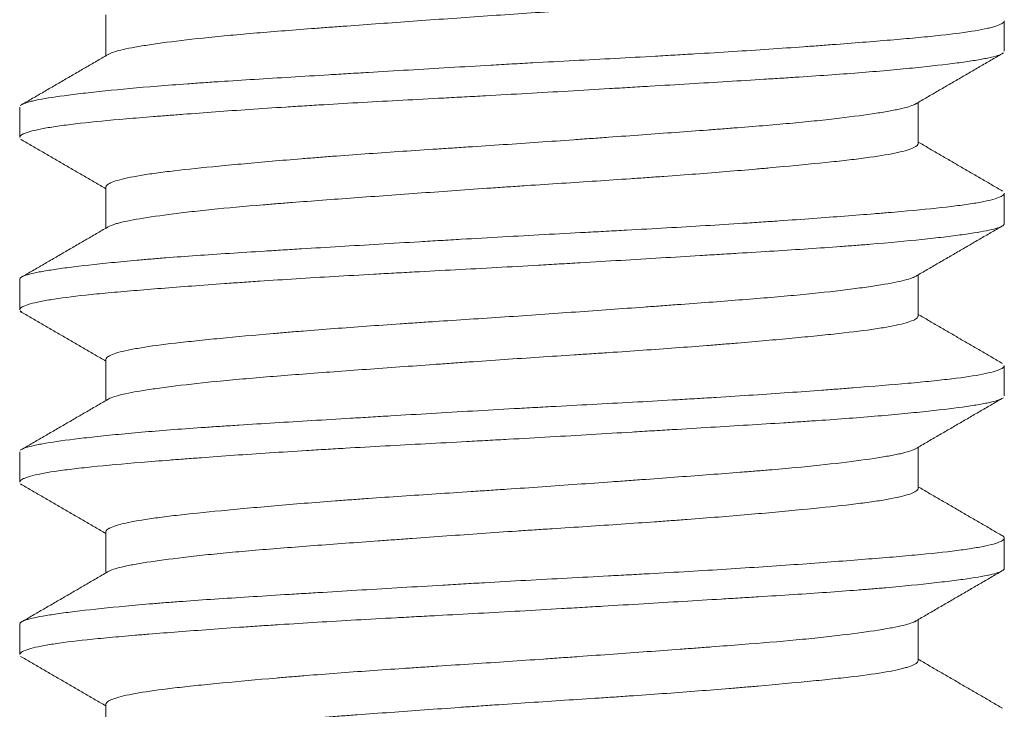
# Model space of a CAD drawing. Header units: millimetres. Extents: x 28 to 2257, y 19 to 785.
# Tile 39 of 55: x 1655.35 to 1659.35, y 358.9 to 361.7. Entities that reach past the tile are written whole.
import ezdxf

# ---------------------------------------------------------------- set-up
doc = ezdxf.new("R2010")
doc.units = ezdxf.units.MM
doc.layers.add('1', color=7, linetype='Continuous', true_color=0xffffff)

msp = doc.modelspace()

# ---------------------------------------------------------------- linework, layer by layer
at = {"layer": '1', "color": 155, "linetype": 'Continuous', "lineweight": 18}
for p, q in [((1655.7032, 361.7192), (1655.7032, 361.5523)), ((1659.3532, 361.5709), (1659.3532, 361.6936)), ((1655.3532, 361.3434), (1655.3532, 361.2214)), ((1659.0032, 361.1956), (1659.0032, 361.3626)), ((1655.7032, 361.0192), (1655.7032, 360.8523)), ((1659.3532, 360.8715), (1659.3532, 360.9938)), ((1659.0032, 360.4961), (1659.0032, 360.6626)), ((1655.3532, 360.6438), (1655.3532, 360.5211)), ((1655.3551, 360.5161), (1655.3617, 360.5108)), ((1655.7032, 360.319), (1655.7032, 360.1523)), ((1659.3532, 360.1712), (1659.3532, 360.2934)), ((1655.3532, 359.9436), (1655.3532, 359.8215)), ((1659.0032, 359.7956), (1659.0032, 359.9626)), ((1655.7032, 359.6193), (1655.7032, 359.4523)), ((1659.3532, 359.4713), (1659.3532, 359.5939)), ((1659.0032, 359.0959), (1659.0032, 359.2626)), ((1655.3532, 359.2435), (1655.3532, 359.121)), ((1655.7032, 358.9189), (1655.7032, 358.7523))]:
    msp.add_line(p, q, dxfattribs=at)
for points, knots in [([(1655.7117, 361.5572), (1655.7164, 361.5602), (1655.7231, 361.5632), (1655.7492, 361.5724), (1655.7748, 361.5786), (1655.817, 361.5866), (1655.826, 361.5882), (1655.8448, 361.5914), (1655.8547, 361.593), (1655.8857, 361.5979), (1655.9081, 361.6012), (1655.9806, 361.6111), (1656.0359, 361.6178), (1656.1139, 361.6261), (1656.13, 361.6278), (1656.1627, 361.6311), (1656.1794, 361.6327), (1656.2305, 361.6375), (1656.2659, 361.6407), (1656.3759, 361.65), (1656.4543, 361.6562), (1656.559, 361.6641), (1656.5802, 361.6657), (1656.6229, 361.6688), (1656.6444, 361.6704), (1656.7095, 361.6752), (1656.7536, 361.6784), (1656.8878, 361.6882), (1656.9801, 361.6949), (1657.1701, 361.7084), (1657.2652, 361.7151), (1657.4077, 361.7248), (1657.479, 361.7295), (1657.5504, 361.7342), (1657.5979, 361.7373), (1657.6217, 361.7388), (1657.7402, 361.7466), (1657.8322, 361.7528), (1657.966, 361.7623), (1658.032, 361.7671), (1658.0963, 361.772), (1658.1389, 361.7753), (1658.16, 361.7769), (1658.264, 361.7852), (1658.3419, 361.7919), (1658.4511, 361.8018), (1658.5037, 361.8068), (1658.5535, 361.8116), (1658.586, 361.8148), (1658.6019, 361.8164), (1658.679, 361.8243), (1658.7336, 361.8304), (1658.8051, 361.8397), (1658.8382, 361.8445), (1658.8673, 361.8493), (1658.8858, 361.8526), (1658.8946, 361.8542), (1658.9357, 361.8624), (1658.9605, 361.869), (1658.9857, 361.8791), (1658.9921, 361.8824), (1658.9986, 361.8875), (1659.0002, 361.8891), (1659.0025, 361.8925), (1659.0031, 361.8941), (1659.0032, 361.8958), (1659.0032, 361.8959), (1659.0032, 361.896)], [0, 0, 0, 0, 0.027879, 0.027879, 0.085009, 0.085009, 0.099292, 0.099292, 0.113574, 0.113574, 0.142139, 0.142139, 0.199269, 0.199269, 0.213551, 0.213551, 0.227834, 0.227834, 0.256399, 0.256399, 0.313528, 0.313528, 0.327811, 0.327811, 0.342093, 0.342093, 0.370658, 0.370658, 0.427788, 0.427788, 0.484918, 0.484918, 0.513483, 0.527765, 0.527765, 0.542048, 0.542048, 0.599177, 0.599177, 0.627742, 0.642025, 0.642025, 0.656307, 0.656307, 0.713437, 0.713437, 0.742002, 0.756284, 0.756284, 0.770567, 0.770567, 0.827697, 0.827697, 0.856261, 0.870544, 0.870544, 0.884826, 0.884826, 0.941956, 0.941956, 0.970521, 0.970521, 0.984803, 0.984803, 0.999086, 0.999086, 1, 1, 1, 1]), ([(1655.361, 361.3537), (1655.3611, 361.3537), (1655.3612, 361.3538), (1655.3663, 361.3568), (1655.3737, 361.3598), (1655.3885, 361.3643), (1655.3941, 361.3659), (1655.4063, 361.3689), (1655.413, 361.3704), (1655.4492, 361.3779), (1655.4871, 361.384), (1655.5572, 361.3934), (1655.5828, 361.3966), (1655.6245, 361.4015), (1655.6391, 361.4031), (1655.669, 361.4064), (1655.6844, 361.408), (1655.7638, 361.4162), (1655.8346, 361.4228), (1655.9516, 361.4323), (1655.9925, 361.4354), (1656.0565, 361.44), (1656.0784, 361.4415), (1656.1226, 361.4446), (1656.145, 361.4461), (1656.2586, 361.4536), (1656.3544, 361.4596), (1656.5051, 361.4688), (1656.5566, 361.4719), (1656.6357, 361.4767), (1656.6623, 361.4783), (1656.7158, 361.4815), (1656.7427, 361.4831), (1656.8776, 361.4912), (1656.9873, 361.4978), (1657.1547, 361.5077), (1657.2109, 361.5109), (1657.296, 361.5158), (1657.3245, 361.5174), (1657.3812, 361.5206), (1657.4095, 361.5221), (1657.5504, 361.5298), (1657.6618, 361.5357), (1657.8268, 361.5447), (1657.8815, 361.5477), (1657.963, 361.5522), (1657.9901, 361.5538), (1658.0436, 361.5569), (1658.07, 361.5584), (1658.201, 361.5662), (1658.3013, 361.5725), (1658.4452, 361.5823), (1658.4921, 361.5856), (1658.5607, 361.5905), (1658.5833, 361.5922), (1658.6275, 361.5955), (1658.6492, 361.5971), (1658.7553, 361.6052), (1658.8332, 361.6113), (1658.9398, 361.6204), (1658.9736, 361.6234), (1659.0216, 361.6279), (1659.0371, 361.6295), (1659.067, 361.6325), (1659.0814, 361.634), (1659.1507, 361.6416), (1659.1974, 361.6478), (1659.2545, 361.6574), (1659.2713, 361.6606), (1659.2932, 361.6655), (1659.2999, 361.6672), (1659.3122, 361.6705), (1659.3177, 361.6722), (1659.3422, 361.6804), (1659.3524, 361.687), (1659.3532, 361.6937), (1659.3532, 361.6942), (1659.3532, 361.6946)], [0, 0, 0, 0, 0.000442, 0.000442, 0.028097, 0.028097, 0.041925, 0.041925, 0.055752, 0.055752, 0.111062, 0.111062, 0.138717, 0.138717, 0.152544, 0.152544, 0.166372, 0.166372, 0.221681, 0.221681, 0.249336, 0.249336, 0.263164, 0.263164, 0.276991, 0.276991, 0.332301, 0.332301, 0.359956, 0.359956, 0.373783, 0.373783, 0.387611, 0.387611, 0.44292, 0.44292, 0.470575, 0.470575, 0.484403, 0.484403, 0.49823, 0.49823, 0.55354, 0.55354, 0.581195, 0.581195, 0.595022, 0.595022, 0.60885, 0.60885, 0.664159, 0.664159, 0.691814, 0.691814, 0.705642, 0.705642, 0.719469, 0.719469, 0.774779, 0.774779, 0.802434, 0.802434, 0.816261, 0.816261, 0.830088, 0.830088, 0.885398, 0.885398, 0.913053, 0.913053, 0.926881, 0.926881, 0.940708, 0.940708, 0.996018, 0.996018, 1, 1, 1, 1]), ([(1659.3447, 361.5608), (1659.3441, 361.5605), (1659.3434, 361.5601), (1659.3311, 361.5537), (1659.3102, 361.5478), (1659.2724, 361.5403), (1659.2642, 361.5388), (1659.2468, 361.5357), (1659.2374, 361.5341), (1659.2076, 361.5295), (1659.1857, 361.5263), (1659.1135, 361.5169), (1659.0572, 361.5104), (1658.9766, 361.5022), (1658.9599, 361.5006), (1658.9255, 361.4973), (1658.9078, 361.4956), (1658.8532, 361.4907), (1658.8152, 361.4875), (1658.6965, 361.478), (1658.6111, 361.4721), (1658.4966, 361.4645), (1658.4734, 361.463), (1658.426, 361.46), (1658.4019, 361.4585), (1658.3286, 361.4539), (1658.2789, 361.4509), (1658.127, 361.4416), (1658.0223, 361.4353), (1657.887, 361.4272), (1657.8598, 361.4255), (1657.8048, 361.4223), (1657.777, 361.4206), (1657.6935, 361.4156), (1657.6376, 361.4123), (1657.4699, 361.4025), (1657.3577, 361.3961), (1657.217, 361.3884), (1657.1888, 361.3869), (1657.1324, 361.3839), (1657.1042, 361.3823), (1657.0197, 361.3778), (1656.9641, 361.3748), (1656.7994, 361.3659), (1656.6925, 361.3599), (1656.5622, 361.3521), (1656.5364, 361.3505), (1656.485, 361.3473), (1656.4595, 361.3457), (1656.3837, 361.3409), (1656.3347, 361.3376), (1656.1918, 361.3279), (1656.1022, 361.3213), (1655.9973, 361.3132), (1655.9767, 361.3116), (1655.9361, 361.3085), (1655.9162, 361.3069), (1655.8577, 361.3022), (1655.8208, 361.2991), (1655.7159, 361.2901), (1655.6538, 361.2842), (1655.586, 361.2766), (1655.573, 361.275), (1655.5479, 361.2719), (1655.5358, 361.2704), (1655.5013, 361.2656), (1655.4806, 361.2625), (1655.4256, 361.2529), (1655.3981, 361.2463), (1655.3752, 361.2381), (1655.3712, 361.2364), (1655.3644, 361.2331), (1655.3615, 361.2315), (1655.3553, 361.2268), (1655.3533, 361.2239), (1655.3532, 361.2211)], [0, 0, 0, 0, 0.003552, 0.003552, 0.059059, 0.059059, 0.072935, 0.072935, 0.086812, 0.086812, 0.114565, 0.114565, 0.170071, 0.170071, 0.183948, 0.183948, 0.197824, 0.197824, 0.225577, 0.225577, 0.281083, 0.281083, 0.29496, 0.29496, 0.308837, 0.308837, 0.33659, 0.33659, 0.392096, 0.392096, 0.405972, 0.405972, 0.419849, 0.419849, 0.447602, 0.447602, 0.503108, 0.503108, 0.516985, 0.516985, 0.530861, 0.530861, 0.558615, 0.558615, 0.614121, 0.614121, 0.627997, 0.627997, 0.641874, 0.641874, 0.669627, 0.669627, 0.725133, 0.725133, 0.73901, 0.73901, 0.752886, 0.752886, 0.780639, 0.780639, 0.836146, 0.836146, 0.850022, 0.850022, 0.863899, 0.863899, 0.891652, 0.891652, 0.947158, 0.947158, 0.961035, 0.961035, 0.974911, 0.974911, 1, 1, 1, 1]), ([(1658.9939, 361.3572), (1658.9937, 361.3571), (1658.9934, 361.3569), (1658.9827, 361.3505), (1658.964, 361.3444), (1658.9304, 361.3366), (1658.9231, 361.335), (1658.9076, 361.3318), (1658.8993, 361.3302), (1658.873, 361.3254), (1658.8536, 361.3221), (1658.7901, 361.3123), (1658.7405, 361.3057), (1658.6695, 361.2973), (1658.6548, 361.2956), (1658.6245, 361.2922), (1658.6089, 361.2905), (1658.5613, 361.2855), (1658.5281, 361.2823), (1658.4245, 361.2727), (1658.35, 361.2665), (1658.2499, 361.2587), (1658.2295, 361.2571), (1658.1881, 361.2539), (1658.1673, 361.2523), (1658.104, 361.2476), (1658.0611, 361.2444), (1657.9299, 361.2348), (1657.8394, 361.2282), (1657.7223, 361.2198), (1657.6986, 361.2181), (1657.6513, 361.2147), (1657.6276, 361.213), (1657.5564, 361.2079), (1657.5089, 361.2046), (1657.3659, 361.1946), (1657.2703, 361.1882), (1657.1502, 361.1804), (1657.1262, 361.1788), (1657.0785, 361.1757), (1657.0548, 361.1741), (1656.9843, 361.1694), (1656.9378, 361.1663), (1656.8003, 361.157), (1656.711, 361.1506), (1656.6025, 361.1424), (1656.581, 361.1407), (1656.5388, 361.1374), (1656.518, 361.1357), (1656.4566, 361.1307), (1656.3771, 361.1241), (1656.2839, 361.1157), (1656.2307, 361.1107), (1656.1959, 361.1075), (1656.1788, 361.1058), (1656.0951, 361.0977), (1656.0352, 361.0915), (1655.9555, 361.0822), (1655.9182, 361.0775), (1655.8848, 361.0728), (1655.8635, 361.0696), (1655.8532, 361.0679), (1655.8045, 361.0598), (1655.7737, 361.0532), (1655.7395, 361.0432), (1655.7254, 361.0382), (1655.7159, 361.0331), (1655.7106, 361.0297), (1655.7084, 361.028), (1655.7046, 361.024), (1655.7034, 361.0217), (1655.7032, 361.0194)], [0, 0, 0, 0, 0.001381, 0.001381, 0.058932, 0.058932, 0.07332, 0.07332, 0.087707, 0.087707, 0.116483, 0.116483, 0.174033, 0.174033, 0.188421, 0.188421, 0.202808, 0.202808, 0.231584, 0.231584, 0.289134, 0.289134, 0.303522, 0.303522, 0.31791, 0.31791, 0.346685, 0.346685, 0.404236, 0.404236, 0.418623, 0.418623, 0.433011, 0.433011, 0.461786, 0.461786, 0.519337, 0.519337, 0.533725, 0.533725, 0.548112, 0.548112, 0.576888, 0.576888, 0.634438, 0.634438, 0.648826, 0.648826, 0.663214, 0.663214, 0.691989, 0.720764, 0.735152, 0.735152, 0.74954, 0.74954, 0.80709, 0.80709, 0.835866, 0.850253, 0.850253, 0.864641, 0.864641, 0.922192, 0.922192, 0.950967, 0.965355, 0.965355, 0.979742, 0.979742, 1, 1, 1, 1]), ([(1655.7122, 360.8575), (1655.7186, 360.8616), (1655.7285, 360.8655), (1655.7471, 360.8711), (1655.7528, 360.8727), (1655.7652, 360.8758), (1655.7719, 360.8774), (1655.7934, 360.8821), (1655.8097, 360.8853), (1655.864, 360.8948), (1655.9077, 360.9014), (1655.972, 360.9097), (1655.9854, 360.9114), (1656.0128, 360.9148), (1656.0269, 360.9165), (1656.0704, 360.9215), (1656.1009, 360.9248), (1656.1968, 360.9346), (1656.2668, 360.9409), (1656.3619, 360.9487), (1656.3813, 360.9503), (1656.4205, 360.9534), (1656.4403, 360.955), (1656.5006, 360.9597), (1656.5417, 360.9628), (1656.6678, 360.9722), (1656.7557, 360.9786), (1656.9392, 360.9919), (1657.0322, 360.9986), (1657.1734, 361.0087), (1657.2445, 361.0137), (1657.3162, 361.0186), (1657.3641, 361.0218), (1657.3882, 361.0235), (1657.5085, 361.0315), (1657.6031, 361.0376), (1657.7426, 361.0468), (1657.8118, 361.0515), (1657.88, 361.0562), (1657.9253, 361.0594), (1657.9479, 361.061), (1658.0594, 361.069), (1658.1443, 361.0755), (1658.2653, 361.0855), (1658.3243, 361.0905), (1658.3809, 361.0955), (1658.4181, 361.0988), (1658.4364, 361.1005), (1658.5258, 361.1088), (1658.5909, 361.1151), (1658.6791, 361.1244), (1658.7209, 361.1291), (1658.759, 361.1338), (1658.7836, 361.1369), (1658.7955, 361.1385), (1658.8522, 361.1464), (1658.8898, 361.1528), (1658.9346, 361.1626), (1658.9476, 361.166), (1658.9697, 361.1727), (1658.9788, 361.1761), (1658.9976, 361.1852), (1659.0034, 361.1909), (1659.0032, 361.1964)], [0, 0, 0, 0, 0.03702, 0.03702, 0.051303, 0.051303, 0.065585, 0.065585, 0.09415, 0.09415, 0.15128, 0.15128, 0.165562, 0.165562, 0.179845, 0.179845, 0.20841, 0.20841, 0.265539, 0.265539, 0.279822, 0.279822, 0.294104, 0.294104, 0.322669, 0.322669, 0.379799, 0.379799, 0.436929, 0.436929, 0.465494, 0.479776, 0.479776, 0.494059, 0.494059, 0.551188, 0.551188, 0.579753, 0.594036, 0.594036, 0.608318, 0.608318, 0.665448, 0.665448, 0.694013, 0.708295, 0.708295, 0.722578, 0.722578, 0.779707, 0.779707, 0.808272, 0.822555, 0.822555, 0.836837, 0.836837, 0.893967, 0.893967, 0.922532, 0.922532, 0.951097, 0.951097, 1, 1, 1, 1]), ([(1655.3532, 360.6446), (1655.3533, 360.6455), (1655.3536, 360.6464), (1655.3548, 360.6488), (1655.3563, 360.6503), (1655.3603, 360.6534), (1655.363, 360.6549), (1655.379, 360.6624), (1655.4012, 360.6683), (1655.4483, 360.6774), (1655.4663, 360.6804), (1655.4968, 360.6851), (1655.5076, 360.6866), (1655.5303, 360.6898), (1655.5421, 360.6914), (1655.6038, 360.6993), (1655.6613, 360.7058), (1655.7594, 360.7156), (1655.7941, 360.7189), (1655.8493, 360.7238), (1655.8682, 360.7254), (1655.9068, 360.7287), (1655.9265, 360.7303), (1656.0269, 360.7381), (1656.1131, 360.7441), (1656.2513, 360.7531), (1656.2988, 360.7561), (1656.3723, 360.7606), (1656.3973, 360.7622), (1656.4475, 360.7653), (1656.4729, 360.7668), (1656.6005, 360.7746), (1656.7057, 360.7809), (1656.8681, 360.7907), (1656.923, 360.7939), (1657.0065, 360.7989), (1657.0346, 360.8006), (1657.0908, 360.8039), (1657.1189, 360.8056), (1657.2593, 360.8138), (1657.3715, 360.8201), (1657.5399, 360.8292), (1657.5959, 360.8322), (1657.6801, 360.8367), (1657.7082, 360.8382), (1657.7639, 360.8413), (1657.7916, 360.8428), (1657.9288, 360.8503), (1658.0355, 360.8563), (1658.1906, 360.8656), (1658.2415, 360.8688), (1658.3166, 360.8737), (1658.3415, 360.8753), (1658.3904, 360.8786), (1658.4145, 360.8802), (1658.5331, 360.8884), (1658.6219, 360.8949), (1658.7462, 360.9045), (1658.7862, 360.9077), (1658.8438, 360.9123), (1658.8626, 360.9139), (1658.8993, 360.9169), (1658.9171, 360.9185), (1659.0035, 360.926), (1659.0645, 360.9319), (1659.144, 360.9411), (1659.1684, 360.9442), (1659.202, 360.9489), (1659.2127, 360.9505), (1659.2329, 360.9537), (1659.2424, 360.9553), (1659.2868, 360.9634), (1659.3131, 360.9699), (1659.3386, 360.9798), (1659.3448, 360.9831), (1659.3506, 360.988), (1659.3519, 360.9896), (1659.353, 360.9923), (1659.3532, 360.9934), (1659.3532, 360.9945)], [0, 0, 0, 0, 0.007543, 0.007543, 0.021013, 0.021013, 0.034483, 0.034483, 0.088362, 0.088362, 0.115302, 0.115302, 0.128772, 0.128772, 0.142241, 0.142241, 0.196121, 0.196121, 0.22306, 0.22306, 0.23653, 0.23653, 0.25, 0.25, 0.303879, 0.303879, 0.330819, 0.330819, 0.344289, 0.344289, 0.357759, 0.357759, 0.411638, 0.411638, 0.438578, 0.438578, 0.452047, 0.452047, 0.465517, 0.465517, 0.519397, 0.519397, 0.546336, 0.546336, 0.559806, 0.559806, 0.573276, 0.573276, 0.627155, 0.627155, 0.654095, 0.654095, 0.667565, 0.667565, 0.681034, 0.681034, 0.734914, 0.734914, 0.761853, 0.761853, 0.775323, 0.775323, 0.788793, 0.788793, 0.842672, 0.842672, 0.869612, 0.869612, 0.883082, 0.883082, 0.896552, 0.896552, 0.950431, 0.950431, 0.977371, 0.977371, 0.990841, 0.990841, 1, 1, 1, 1]), ([(1659.3532, 360.8713), (1659.3534, 360.8683), (1659.3513, 360.8652), (1659.3448, 360.8608), (1659.342, 360.8593), (1659.3351, 360.8562), (1659.3311, 360.8547), (1659.3172, 360.8502), (1659.3056, 360.8472), (1659.2641, 360.8382), (1659.2275, 360.8322), (1659.1703, 360.8243), (1659.1584, 360.8227), (1659.1332, 360.8195), (1659.12, 360.8179), (1659.079, 360.813), (1659.0498, 360.8098), (1658.9563, 360.8), (1658.8866, 360.7934), (1658.7899, 360.7855), (1658.7701, 360.7839), (1658.7295, 360.7807), (1658.7087, 360.7792), (1658.6452, 360.7745), (1658.6016, 360.7715), (1658.4668, 360.7625), (1658.3717, 360.7566), (1658.2464, 360.7489), (1658.221, 360.7473), (1658.1696, 360.7442), (1658.1435, 360.7426), (1658.0648, 360.7379), (1658.0117, 360.7347), (1657.8509, 360.725), (1657.7414, 360.7184), (1657.6018, 360.7102), (1657.5737, 360.7085), (1657.5173, 360.7052), (1657.4888, 360.7036), (1657.4038, 360.6987), (1657.3474, 360.6955), (1657.1787, 360.6863), (1657.0671, 360.6804), (1656.9289, 360.6729), (1656.9013, 360.6714), (1656.8462, 360.6684), (1656.8187, 360.6669), (1656.7369, 360.6623), (1656.6835, 360.6593), (1656.5261, 360.65), (1656.4252, 360.6437), (1656.3041, 360.6355), (1656.2801, 360.6339), (1656.2327, 360.6306), (1656.2092, 360.629), (1656.1401, 360.624), (1656.0957, 360.6207), (1655.9675, 360.611), (1655.8886, 360.6048), (1655.7983, 360.5972), (1655.7807, 360.5957), (1655.7462, 360.5927), (1655.7294, 360.5912), (1655.6807, 360.5866), (1655.6504, 360.5836), (1655.5658, 360.5745), (1655.518, 360.5684), (1655.4688, 360.5604), (1655.4595, 360.5588), (1655.442, 360.5556), (1655.4338, 360.5539), (1655.411, 360.549), (1655.3982, 360.5457), (1655.367, 360.5358), (1655.3555, 360.5292), (1655.3533, 360.5222), (1655.3532, 360.5216), (1655.3532, 360.5209)], [0, 0, 0, 0, 0.026248, 0.026248, 0.039694, 0.039694, 0.053141, 0.053141, 0.080034, 0.080034, 0.133821, 0.133821, 0.147268, 0.147268, 0.160714, 0.160714, 0.187608, 0.187608, 0.241394, 0.241394, 0.254841, 0.254841, 0.268287, 0.268287, 0.295181, 0.295181, 0.348967, 0.348967, 0.362414, 0.362414, 0.375861, 0.375861, 0.402754, 0.402754, 0.45654, 0.45654, 0.469987, 0.469987, 0.483434, 0.483434, 0.510327, 0.510327, 0.564114, 0.564114, 0.57756, 0.57756, 0.591007, 0.591007, 0.6179, 0.6179, 0.671687, 0.671687, 0.685133, 0.685133, 0.69858, 0.69858, 0.725473, 0.725473, 0.77926, 0.77926, 0.792707, 0.792707, 0.806153, 0.806153, 0.833046, 0.833046, 0.886833, 0.886833, 0.90028, 0.90028, 0.913726, 0.913726, 0.94062, 0.94062, 0.994406, 0.994406, 1, 1, 1, 1]), ([(1658.9928, 360.6565), (1658.9905, 360.6552), (1658.9879, 360.6539), (1658.9812, 360.651), (1658.9771, 360.6494), (1658.9633, 360.6448), (1658.952, 360.6417), (1658.9124, 360.6323), (1658.8781, 360.626), (1658.8252, 360.6177), (1658.8141, 360.6161), (1658.791, 360.6128), (1658.7791, 360.6111), (1658.7419, 360.6061), (1658.7154, 360.6027), (1658.6312, 360.5927), (1658.5684, 360.586), (1658.4816, 360.5779), (1658.4638, 360.5763), (1658.4276, 360.5731), (1658.4093, 360.5716), (1658.3533, 360.5669), (1658.3148, 360.5638), (1658.196, 360.5544), (1658.1123, 360.5482), (1658.0019, 360.5401), (1657.9795, 360.5384), (1657.9347, 360.5351), (1657.9122, 360.5335), (1657.8442, 360.5286), (1657.7525, 360.5219), (1657.6589, 360.5152), (1657.5643, 360.5085), (1657.5165, 360.5051), (1657.3716, 360.495), (1657.2759, 360.4886), (1657.1334, 360.4793), (1657.0625, 360.4746), (1656.992, 360.47), (1656.9452, 360.4668), (1656.9217, 360.4652), (1656.8056, 360.4573), (1656.7162, 360.451), (1656.5875, 360.4412), (1656.5244, 360.4363), (1656.4634, 360.4313), (1656.4231, 360.4279), (1656.4032, 360.4262), (1656.3056, 360.4178), (1656.2335, 360.4111), (1656.1339, 360.4015), (1656.0862, 360.3967), (1656.0419, 360.392), (1656.0131, 360.3889), (1655.9991, 360.3873), (1655.9317, 360.3795), (1655.8854, 360.3732), (1655.827, 360.3636), (1655.8094, 360.3603), (1655.7779, 360.3537), (1655.7641, 360.3504), (1655.7291, 360.3403), (1655.7141, 360.3335), (1655.7047, 360.3243), (1655.7034, 360.3218), (1655.7032, 360.3193)], [0, 0, 0, 0, 0.012108, 0.012108, 0.026522, 0.026522, 0.055351, 0.055351, 0.113007, 0.113007, 0.127422, 0.127422, 0.141836, 0.141836, 0.170664, 0.170664, 0.228321, 0.228321, 0.242735, 0.242735, 0.257149, 0.257149, 0.285978, 0.285978, 0.343635, 0.343635, 0.358049, 0.358049, 0.372463, 0.372463, 0.401292, 0.43012, 0.43012, 0.458948, 0.458948, 0.516605, 0.516605, 0.545434, 0.559848, 0.559848, 0.574262, 0.574262, 0.631919, 0.631919, 0.660747, 0.675161, 0.675161, 0.689576, 0.689576, 0.747232, 0.747232, 0.776061, 0.790475, 0.790475, 0.804889, 0.804889, 0.862546, 0.862546, 0.891375, 0.891375, 0.920203, 0.920203, 0.97786, 0.97786, 1, 1, 1, 1]), ([(1655.7129, 360.1579), (1655.7135, 360.1583), (1655.7141, 360.1587), (1655.7176, 360.1606), (1655.721, 360.1622), (1655.7326, 360.1668), (1655.7423, 360.1699), (1655.7775, 360.1792), (1655.8087, 360.1854), (1655.858, 360.1936), (1655.8684, 360.1952), (1655.8899, 360.1985), (1655.9012, 360.2001), (1655.9361, 360.2051), (1655.9611, 360.2084), (1656.0412, 360.2183), (1656.1012, 360.225), (1656.185, 360.2332), (1656.2021, 360.2349), (1656.237, 360.2381), (1656.2547, 360.2396), (1656.3089, 360.2444), (1656.3461, 360.2475), (1656.4616, 360.2568), (1656.5433, 360.2629), (1656.6733, 360.2726), (1656.7173, 360.2758), (1656.8063, 360.2823), (1656.8965, 360.2888), (1657.0121, 360.2972), (1657.0828, 360.3022), (1657.1302, 360.3056), (1657.1541, 360.3073), (1657.2738, 360.3157), (1657.3691, 360.3222), (1657.5114, 360.3316), (1657.5824, 360.3363), (1657.6531, 360.3409), (1657.7002, 360.344), (1657.7237, 360.3456), (1657.8405, 360.3534), (1657.9307, 360.3596), (1658.0612, 360.3693), (1658.1253, 360.3741), (1658.1876, 360.3791), (1658.2287, 360.3825), (1658.2491, 360.3841), (1658.3489, 360.3925), (1658.4232, 360.3992), (1658.5264, 360.4089), (1658.5594, 360.4121), (1658.6069, 360.4169), (1658.6224, 360.4185), (1658.6526, 360.4216), (1658.6673, 360.4232), (1658.7384, 360.431), (1658.788, 360.4371), (1658.8516, 360.4466), (1658.871, 360.4498), (1658.9061, 360.4564), (1658.9218, 360.4597), (1658.9626, 360.4696), (1658.9815, 360.4764), (1658.9978, 360.4864), (1659.0012, 360.4897), (1659.003, 360.4941), (1659.0032, 360.4951), (1659.0032, 360.4962)], [0, 0, 0, 0, 0.00332, 0.00332, 0.017628, 0.017628, 0.046245, 0.046245, 0.10348, 0.10348, 0.117788, 0.117788, 0.132097, 0.132097, 0.160714, 0.160714, 0.217949, 0.217949, 0.232257, 0.232257, 0.246566, 0.246566, 0.275183, 0.275183, 0.332418, 0.332418, 0.361035, 0.361035, 0.389652, 0.418269, 0.432578, 0.432578, 0.446886, 0.446886, 0.504121, 0.504121, 0.532738, 0.547047, 0.547047, 0.561355, 0.561355, 0.61859, 0.61859, 0.647207, 0.661516, 0.661516, 0.675824, 0.675824, 0.733059, 0.733059, 0.761676, 0.761676, 0.775984, 0.775984, 0.790293, 0.790293, 0.847527, 0.847527, 0.876145, 0.876145, 0.904762, 0.904762, 0.961996, 0.961996, 0.990614, 0.990614, 1, 1, 1, 1]), ([(1655.3613, 359.9538), (1655.3641, 359.9555), (1655.3677, 359.9572), (1655.3797, 359.9619), (1655.3897, 359.9648), (1655.4084, 359.9693), (1655.4152, 359.9709), (1655.4301, 359.9739), (1655.4381, 359.9754), (1655.4808, 359.983), (1655.5237, 359.9892), (1655.6009, 359.9988), (1655.6287, 360.002), (1655.6739, 360.0069), (1655.6895, 360.0086), (1655.7217, 360.0119), (1655.7383, 360.0135), (1655.8232, 360.0217), (1655.8981, 360.0282), (1656.0207, 360.0375), (1656.0633, 360.0405), (1656.1297, 360.0451), (1656.1524, 360.0466), (1656.1983, 360.0496), (1656.2216, 360.0511), (1656.3392, 360.0587), (1656.4377, 360.0647), (1656.5917, 360.074), (1656.6441, 360.0772), (1656.7244, 360.082), (1656.7515, 360.0836), (1656.8059, 360.0869), (1656.8332, 360.0886), (1656.9702, 360.0968), (1657.081, 360.1034), (1657.249, 360.1131), (1657.3053, 360.1164), (1657.3902, 360.1211), (1657.4187, 360.1226), (1657.4755, 360.1257), (1657.5038, 360.1273), (1657.6445, 360.1349), (1657.7552, 360.1407), (1657.9182, 360.1497), (1657.972, 360.1527), (1658.052, 360.1574), (1658.0786, 360.1589), (1658.1313, 360.1621), (1658.1574, 360.1636), (1658.2859, 360.1715), (1658.3838, 360.178), (1658.5232, 360.1878), (1658.5685, 360.1911), (1658.6345, 360.196), (1658.6562, 360.1976), (1658.6988, 360.2009), (1658.7196, 360.2025), (1658.8214, 360.2105), (1658.8955, 360.2164), (1658.9956, 360.2254), (1659.0272, 360.2284), (1659.0717, 360.233), (1659.0861, 360.2345), (1659.1138, 360.2376), (1659.127, 360.2391), (1659.1905, 360.2468), (1659.2324, 360.2531), (1659.2818, 360.2628), (1659.296, 360.2661), (1659.314, 360.271), (1659.3194, 360.2727), (1659.329, 360.276), (1659.3333, 360.2777), (1659.3479, 360.2844), (1659.3533, 360.2894), (1659.3532, 360.2942)], [0, 0, 0, 0, 0.015514, 0.015514, 0.043218, 0.043218, 0.05707, 0.05707, 0.070922, 0.070922, 0.12633, 0.12633, 0.154034, 0.154034, 0.167886, 0.167886, 0.181738, 0.181738, 0.237145, 0.237145, 0.264849, 0.264849, 0.278701, 0.278701, 0.292553, 0.292553, 0.347961, 0.347961, 0.375665, 0.375665, 0.389517, 0.389517, 0.403369, 0.403369, 0.458777, 0.458777, 0.48648, 0.48648, 0.500332, 0.500332, 0.514184, 0.514184, 0.569592, 0.569592, 0.597296, 0.597296, 0.611148, 0.611148, 0.625, 0.625, 0.680408, 0.680408, 0.708112, 0.708112, 0.721964, 0.721964, 0.735816, 0.735816, 0.791223, 0.791223, 0.818927, 0.818927, 0.832779, 0.832779, 0.846631, 0.846631, 0.902039, 0.902039, 0.929743, 0.929743, 0.943595, 0.943595, 0.957447, 0.957447, 1, 1, 1, 1]), ([(1659.345, 360.161), (1659.3369, 360.1562), (1659.323, 360.1515), (1659.2968, 360.1453), (1659.2899, 360.1438), (1659.275, 360.1408), (1659.2669, 360.1392), (1659.241, 360.1346), (1659.2215, 360.1316), (1659.1568, 360.1222), (1659.1051, 360.1159), (1659.0298, 360.1077), (1659.0142, 360.1061), (1658.982, 360.1028), (1658.9652, 360.1011), (1658.9139, 360.0962), (1658.878, 360.0929), (1658.7652, 360.0832), (1658.6834, 360.0771), (1658.5728, 360.0696), (1658.5502, 360.0681), (1658.5042, 360.065), (1658.4808, 360.0635), (1658.4099, 360.059), (1658.3615, 360.056), (1658.2135, 360.0468), (1658.1108, 360.0406), (1657.9773, 360.0326), (1657.9504, 360.031), (1657.896, 360.0277), (1657.8685, 360.0261), (1657.786, 360.0211), (1657.7308, 360.0178), (1657.5643, 360.008), (1657.4524, 360.0014), (1657.3112, 359.9936), (1657.2829, 359.992), (1657.2262, 359.9889), (1657.1978, 359.9874), (1657.1131, 359.9828), (1657.0572, 359.9798), (1656.8911, 359.9709), (1656.7826, 359.965), (1656.6497, 359.9573), (1656.6233, 359.9557), (1656.5707, 359.9526), (1656.5446, 359.951), (1656.4673, 359.9462), (1656.4171, 359.943), (1656.2703, 359.9334), (1656.1776, 359.9268), (1656.0681, 359.9186), (1656.0466, 359.917), (1656.0041, 359.9138), (1655.9832, 359.9121), (1655.9221, 359.9074), (1655.8832, 359.9043), (1655.7723, 359.8951), (1655.7058, 359.8892), (1655.6322, 359.8817), (1655.6179, 359.8801), (1655.5904, 359.8771), (1655.5771, 359.8755), (1655.539, 359.8709), (1655.516, 359.8678), (1655.4536, 359.8583), (1655.4209, 359.8518), (1655.3914, 359.8436), (1655.3861, 359.8419), (1655.3766, 359.8386), (1655.3724, 359.8369), (1655.3618, 359.832), (1655.3571, 359.8287), (1655.3538, 359.8241), (1655.3533, 359.8226), (1655.3532, 359.8212)], [0, 0, 0, 0, 0.043961, 0.043961, 0.057837, 0.057837, 0.071714, 0.071714, 0.099467, 0.099467, 0.154973, 0.154973, 0.16885, 0.16885, 0.182726, 0.182726, 0.21048, 0.21048, 0.265986, 0.265986, 0.279862, 0.279862, 0.293739, 0.293739, 0.321492, 0.321492, 0.376998, 0.376998, 0.390875, 0.390875, 0.404751, 0.404751, 0.432504, 0.432504, 0.488011, 0.488011, 0.501887, 0.501887, 0.515764, 0.515764, 0.543517, 0.543517, 0.599023, 0.599023, 0.6129, 0.6129, 0.626776, 0.626776, 0.654529, 0.654529, 0.710036, 0.710036, 0.723912, 0.723912, 0.737789, 0.737789, 0.765542, 0.765542, 0.821048, 0.821048, 0.834925, 0.834925, 0.848801, 0.848801, 0.876554, 0.876554, 0.93206, 0.93206, 0.945937, 0.945937, 0.959814, 0.959814, 0.987567, 0.987567, 1, 1, 1, 1]), ([(1658.9935, 359.9569), (1658.9836, 359.951), (1658.9661, 359.9451), (1658.9342, 359.9374), (1658.9271, 359.9359), (1658.912, 359.9327), (1658.9039, 359.9311), (1658.8783, 359.9263), (1658.8594, 359.9231), (1658.7971, 359.9133), (1658.7481, 359.9067), (1658.6349, 359.8931), (1658.5722, 359.8864), (1658.4695, 359.8768), (1658.416, 359.8721), (1658.3592, 359.8674), (1658.3206, 359.8642), (1658.3009, 359.8627), (1658.2009, 359.8548), (1658.1173, 359.8485), (1657.9867, 359.8389), (1657.9201, 359.8341), (1657.8515, 359.8291), (1657.8053, 359.8257), (1657.7819, 359.8241), (1657.6649, 359.8156), (1657.5705, 359.8089), (1657.4277, 359.7989), (1657.3799, 359.7956), (1657.3078, 359.7908), (1657.2837, 359.7892), (1657.2355, 359.786), (1657.2113, 359.7844), (1657.0914, 359.7765), (1656.9975, 359.7704), (1656.8596, 359.761), (1656.7913, 359.7563), (1656.7242, 359.7515), (1656.6797, 359.7482), (1656.6578, 359.7466), (1656.5494, 359.7384), (1656.4673, 359.7317), (1656.351, 359.7217), (1656.3133, 359.7183), (1656.2585, 359.7133), (1656.2405, 359.7117), (1656.2053, 359.7084), (1656.1881, 359.7067), (1656.1043, 359.6986), (1656.0438, 359.6925), (1655.963, 359.6831), (1655.9377, 359.68), (1655.9023, 359.6752), (1655.8909, 359.6736), (1655.8692, 359.6704), (1655.8588, 359.6688), (1655.8095, 359.6608), (1655.778, 359.6542), (1655.7425, 359.6442), (1655.7327, 359.6408), (1655.721, 359.6357), (1655.7176, 359.634), (1655.7119, 359.6306), (1655.7096, 359.629), (1655.7048, 359.6245), (1655.7033, 359.6218), (1655.7032, 359.6191)], [0, 0, 0, 0, 0.055249, 0.055249, 0.069636, 0.069636, 0.084024, 0.084024, 0.112799, 0.112799, 0.17035, 0.17035, 0.227901, 0.227901, 0.256676, 0.271064, 0.271064, 0.285451, 0.285451, 0.343002, 0.343002, 0.371777, 0.386165, 0.386165, 0.400552, 0.400552, 0.458103, 0.458103, 0.486878, 0.486878, 0.501266, 0.501266, 0.515654, 0.515654, 0.573204, 0.573204, 0.60198, 0.616367, 0.616367, 0.630755, 0.630755, 0.688306, 0.688306, 0.717081, 0.717081, 0.731469, 0.731469, 0.745856, 0.745856, 0.803407, 0.803407, 0.832182, 0.832182, 0.84657, 0.84657, 0.860958, 0.860958, 0.918508, 0.918508, 0.947284, 0.947284, 0.961671, 0.961671, 0.976059, 0.976059, 1, 1, 1, 1]), ([(1655.7126, 359.4578), (1655.7227, 359.464), (1655.7409, 359.4701), (1655.7741, 359.4779), (1655.7813, 359.4795), (1655.7966, 359.4827), (1655.8047, 359.4843), (1655.8305, 359.489), (1655.8495, 359.4922), (1655.912, 359.502), (1655.961, 359.5086), (1656.0316, 359.517), (1656.0462, 359.5187), (1656.076, 359.522), (1656.0913, 359.5237), (1656.1382, 359.5287), (1656.171, 359.5319), (1656.2734, 359.5415), (1656.3473, 359.5477), (1656.467, 359.5571), (1656.5078, 359.5602), (1656.5911, 359.5665), (1656.6762, 359.5728), (1656.7867, 359.5809), (1656.8549, 359.5858), (1656.9008, 359.5891), (1656.924, 359.5908), (1657.0407, 359.5992), (1657.1348, 359.606), (1657.2769, 359.6159), (1657.3245, 359.6192), (1657.3961, 359.624), (1657.4201, 359.6256), (1657.468, 359.6288), (1657.4921, 359.6303), (1657.6117, 359.6382), (1657.7054, 359.6443), (1657.8427, 359.6536), (1657.9107, 359.6583), (1657.9774, 359.6631), (1658.0216, 359.6663), (1658.0436, 359.668), (1658.1519, 359.6761), (1658.2339, 359.6828), (1658.35, 359.6927), (1658.4064, 359.6977), (1658.4601, 359.7027), (1658.4953, 359.706), (1658.5126, 359.7077), (1658.5967, 359.7157), (1658.6573, 359.7219), (1658.7383, 359.7312), (1658.7637, 359.7343), (1658.8111, 359.7406), (1658.8331, 359.7438), (1658.893, 359.7534), (1658.925, 359.7599), (1658.9612, 359.7699), (1658.9713, 359.7732), (1658.9835, 359.7783), (1658.987, 359.78), (1658.9931, 359.7834), (1658.9956, 359.785), (1659.0015, 359.7901), (1659.0034, 359.7934), (1659.0032, 359.7966)], [0, 0, 0, 0, 0.05713, 0.05713, 0.071412, 0.071412, 0.085695, 0.085695, 0.11426, 0.11426, 0.171389, 0.171389, 0.185672, 0.185672, 0.199954, 0.199954, 0.228519, 0.228519, 0.285649, 0.285649, 0.314214, 0.314214, 0.342779, 0.371344, 0.385626, 0.385626, 0.399909, 0.399909, 0.457038, 0.457038, 0.485603, 0.485603, 0.499886, 0.499886, 0.514168, 0.514168, 0.571298, 0.571298, 0.599863, 0.614145, 0.614145, 0.628428, 0.628428, 0.685558, 0.685558, 0.714122, 0.728405, 0.728405, 0.742687, 0.742687, 0.799817, 0.799817, 0.828382, 0.828382, 0.856947, 0.856947, 0.914077, 0.914077, 0.942642, 0.942642, 0.956924, 0.956924, 0.971207, 0.971207, 1, 1, 1, 1]), ([(1655.3532, 359.2441), (1655.3532, 359.2469), (1655.3552, 359.2497), (1655.3611, 359.2539), (1655.3639, 359.2554), (1655.3706, 359.2584), (1655.3746, 359.2599), (1655.3973, 359.2674), (1655.4247, 359.2733), (1655.4793, 359.2825), (1655.4998, 359.2856), (1655.534, 359.2903), (1655.546, 359.2919), (1655.5711, 359.2951), (1655.5841, 359.2967), (1655.6519, 359.3048), (1655.7139, 359.3113), (1655.8184, 359.3211), (1655.8551, 359.3244), (1655.9131, 359.3292), (1655.9329, 359.3308), (1655.9736, 359.3339), (1655.9943, 359.3355), (1656.0994, 359.3432), (1656.189, 359.3491), (1656.3315, 359.3581), (1656.3803, 359.3611), (1656.4556, 359.3658), (1656.481, 359.3673), (1656.5326, 359.3704), (1656.5585, 359.372), (1656.6891, 359.3799), (1656.7962, 359.3863), (1656.9604, 359.3962), (1657.0157, 359.3995), (1657.0997, 359.4044), (1657.1279, 359.4061), (1657.1845, 359.4094), (1657.2128, 359.411), (1657.354, 359.4192), (1657.4664, 359.4253), (1657.6338, 359.4343), (1657.6895, 359.4372), (1657.7727, 359.4417), (1657.8004, 359.4432), (1657.8557, 359.4463), (1657.8831, 359.4478), (1658.019, 359.4554), (1658.1239, 359.4615), (1658.2755, 359.471), (1658.3251, 359.4742), (1658.4224, 359.4807), (1658.4703, 359.484), (1658.6083, 359.4939), (1658.6938, 359.5004), (1658.8125, 359.5098), (1658.8505, 359.5129), (1658.9231, 359.519), (1658.9579, 359.522), (1659.0554, 359.531), (1659.1119, 359.537), (1659.1842, 359.5463), (1659.2061, 359.5494), (1659.2359, 359.5542), (1659.2453, 359.5558), (1659.263, 359.5591), (1659.2712, 359.5607), (1659.3094, 359.5689), (1659.3305, 359.5755), (1659.3481, 359.5853), (1659.3516, 359.5885), (1659.3533, 359.5933), (1659.3533, 359.5949), (1659.3521, 359.5981), (1659.3508, 359.5996), (1659.3469, 359.6029), (1659.344, 359.6046), (1659.3403, 359.6064)], [0, 0, 0, 0, 0.023087, 0.023087, 0.036086, 0.036086, 0.049085, 0.049085, 0.101082, 0.101082, 0.12708, 0.12708, 0.140079, 0.140079, 0.153078, 0.153078, 0.205075, 0.205075, 0.231073, 0.231073, 0.244072, 0.244072, 0.257072, 0.257072, 0.309068, 0.309068, 0.335067, 0.335067, 0.348066, 0.348066, 0.361065, 0.361065, 0.413062, 0.413062, 0.43906, 0.43906, 0.452059, 0.452059, 0.465058, 0.465058, 0.517055, 0.517055, 0.543053, 0.543053, 0.556052, 0.556052, 0.569052, 0.569052, 0.621048, 0.621048, 0.647047, 0.647047, 0.673045, 0.673045, 0.725042, 0.725042, 0.75104, 0.75104, 0.777038, 0.777038, 0.829035, 0.829035, 0.855033, 0.855033, 0.868032, 0.868032, 0.881032, 0.881032, 0.933028, 0.933028, 0.959027, 0.959027, 0.972026, 0.972026, 0.985025, 0.985025, 1, 1, 1, 1]), ([(1659.3532, 359.4709), (1659.3532, 359.4697), (1659.3528, 359.4685), (1659.3513, 359.4659), (1659.3498, 359.4643), (1659.3456, 359.4612), (1659.3429, 359.4597), (1659.333, 359.4552), (1659.3241, 359.4522), (1659.2904, 359.4433), (1659.2588, 359.4373), (1659.2077, 359.4296), (1659.1969, 359.428), (1659.1741, 359.4248), (1659.1622, 359.4232), (1659.1248, 359.4184), (1659.0979, 359.4152), (1659.0113, 359.4055), (1658.9458, 359.3989), (1658.8539, 359.3908), (1658.835, 359.3892), (1658.7962, 359.386), (1658.7763, 359.3844), (1658.7158, 359.3796), (1658.674, 359.3766), (1658.5443, 359.3675), (1658.4521, 359.3616), (1658.3298, 359.354), (1658.305, 359.3525), (1658.2546, 359.3494), (1658.2291, 359.3478), (1658.1522, 359.3431), (1658.1002, 359.34), (1657.9421, 359.3305), (1657.8339, 359.324), (1657.695, 359.3157), (1657.6671, 359.314), (1657.6108, 359.3107), (1657.5826, 359.3091), (1657.4981, 359.3041), (1657.4418, 359.3009), (1657.2732, 359.2914), (1657.1612, 359.2854), (1657.0215, 359.2779), (1656.9935, 359.2764), (1656.9377, 359.2734), (1656.91, 359.2719), (1656.8274, 359.2674), (1656.7732, 359.2644), (1656.6133, 359.2552), (1656.5101, 359.249), (1656.3855, 359.241), (1656.3608, 359.2393), (1656.3118, 359.2361), (1656.2876, 359.2344), (1656.2164, 359.2295), (1656.1705, 359.2262), (1656.0374, 359.2164), (1655.9548, 359.21), (1655.8593, 359.2023), (1655.8406, 359.2008), (1655.804, 359.1977), (1655.7862, 359.1962), (1655.7343, 359.1916), (1655.7019, 359.1886), (1655.6106, 359.1796), (1655.5579, 359.1736), (1655.5025, 359.1657), (1655.4919, 359.1641), (1655.4718, 359.1609), (1655.4624, 359.1593), (1655.4358, 359.1545), (1655.4205, 359.1512), (1655.3815, 359.1414), (1655.3647, 359.1348), (1655.3556, 359.1266), (1655.3543, 359.125), (1655.3534, 359.1226), (1655.3532, 359.1218), (1655.3532, 359.121)], [0, 0, 0, 0, 0.009914, 0.009914, 0.023384, 0.023384, 0.036853, 0.036853, 0.063793, 0.063793, 0.117672, 0.117672, 0.131142, 0.131142, 0.144612, 0.144612, 0.171552, 0.171552, 0.225431, 0.225431, 0.238901, 0.238901, 0.252371, 0.252371, 0.27931, 0.27931, 0.33319, 0.33319, 0.346659, 0.346659, 0.360129, 0.360129, 0.387069, 0.387069, 0.440948, 0.440948, 0.454418, 0.454418, 0.467888, 0.467888, 0.494828, 0.494828, 0.548707, 0.548707, 0.562177, 0.562177, 0.575647, 0.575647, 0.602586, 0.602586, 0.656466, 0.656466, 0.669935, 0.669935, 0.683405, 0.683405, 0.710345, 0.710345, 0.764224, 0.764224, 0.777694, 0.777694, 0.791164, 0.791164, 0.818103, 0.818103, 0.871983, 0.871983, 0.885453, 0.885453, 0.898922, 0.898922, 0.925862, 0.925862, 0.979741, 0.979741, 0.993211, 0.993211, 1, 1, 1, 1]), ([(1658.9942, 359.2574), (1658.9845, 359.2513), (1658.9673, 359.2455), (1658.9298, 359.2364), (1658.9076, 359.2316), (1658.8808, 359.2268), (1658.8619, 359.2236), (1658.852, 359.2219), (1658.7998, 359.2137), (1658.7511, 359.2071), (1658.6678, 359.1971), (1658.6236, 359.192), (1658.5755, 359.187), (1658.5426, 359.1837), (1658.5256, 359.1821), (1658.4396, 359.174), (1658.3657, 359.1678), (1658.2475, 359.1585), (1658.1866, 359.1538), (1658.1228, 359.149), (1658.0797, 359.1458), (1658.0579, 359.1442), (1657.9484, 359.1361), (1657.8582, 359.1296), (1657.7195, 359.1196), (1657.6726, 359.1162), (1657.6014, 359.1111), (1657.5774, 359.1094), (1657.5294, 359.106), (1657.5055, 359.1043), (1657.3856, 359.096), (1657.2901, 359.0895), (1657.1473, 359.0802), (1657.0998, 359.0771), (1657.0287, 359.0724), (1657.0049, 359.0708), (1656.9579, 359.0677), (1656.9346, 359.0661), (1656.8189, 359.0583), (1656.7294, 359.052), (1656.5999, 359.0422), (1656.5575, 359.0389), (1656.4951, 359.0339), (1656.4745, 359.0322), (1656.434, 359.0288), (1656.4142, 359.0271), (1656.3166, 359.0188), (1656.244, 359.0121), (1656.1433, 359.0024), (1656.1111, 358.9992), (1656.0649, 358.9945), (1656.0499, 358.9929), (1656.0209, 358.9897), (1656.0069, 358.9882), (1655.939, 358.9804), (1655.892, 358.9742), (1655.8423, 358.9661), (1655.8328, 358.9645), (1655.8147, 358.9613), (1655.8061, 358.9596), (1655.7819, 358.9546), (1655.7678, 358.9513), (1655.7318, 358.9413), (1655.716, 358.9345), (1655.7065, 358.9262), (1655.7051, 358.9245), (1655.7036, 358.9215), (1655.7032, 358.9202), (1655.7032, 358.9189)], [0, 0, 0, 0, 0.055147, 0.055147, 0.083869, 0.098231, 0.098231, 0.112592, 0.112592, 0.170037, 0.170037, 0.198759, 0.21312, 0.21312, 0.227482, 0.227482, 0.284926, 0.284926, 0.313649, 0.32801, 0.32801, 0.342371, 0.342371, 0.399816, 0.399816, 0.428539, 0.428539, 0.4429, 0.4429, 0.457261, 0.457261, 0.514706, 0.514706, 0.543428, 0.543428, 0.55779, 0.55779, 0.572151, 0.572151, 0.629596, 0.629596, 0.658318, 0.658318, 0.672679, 0.672679, 0.68704, 0.68704, 0.744485, 0.744485, 0.773208, 0.773208, 0.787569, 0.787569, 0.80193, 0.80193, 0.859375, 0.859375, 0.873736, 0.873736, 0.888097, 0.888097, 0.91682, 0.91682, 0.974265, 0.974265, 0.988626, 0.988626, 1, 1, 1, 1]), ([(1655.7131, 358.7581), (1655.7148, 358.7591), (1655.7167, 358.7601), (1655.7221, 358.7627), (1655.726, 358.7642), (1655.7347, 358.7673), (1655.7395, 358.7689), (1655.7555, 358.7735), (1655.7682, 358.7766), (1655.8119, 358.786), (1655.8488, 358.7924), (1655.9049, 358.8007), (1655.9166, 358.8023), (1655.9408, 358.8057), (1655.9534, 358.8073), (1655.9922, 358.8123), (1656.0197, 358.8156), (1656.107, 358.8256), (1656.1716, 358.8322), (1656.2607, 358.8402), (1656.2788, 358.8418), (1656.3157, 358.8449), (1656.3344, 358.8465), (1656.3913, 358.8511), (1656.4694, 358.8573), (1656.5726, 358.8651), (1656.637, 358.8699), (1656.6805, 358.8731), (1656.7025, 358.8747), (1656.8139, 358.8829), (1656.9049, 358.8894), (1657.0441, 358.8995), (1657.1144, 358.9045), (1657.1857, 358.9095), (1657.2335, 358.9129), (1657.2576, 358.9145), (1657.3778, 358.9228), (1657.4729, 358.9291), (1657.6144, 358.9384), (1657.6848, 358.943), (1657.7546, 358.9476), (1657.8011, 358.9508), (1657.8242, 358.9523), (1657.9388, 358.9602), (1658.0269, 358.9666), (1658.1535, 358.9764), (1658.2155, 358.9813), (1658.2755, 358.9863), (1658.315, 358.9897), (1658.3345, 358.9914), (1658.4299, 358.9998), (1658.5002, 359.0064), (1658.5971, 359.0159), (1658.6279, 359.019), (1658.6866, 359.0252), (1658.7146, 359.0284), (1658.7924, 359.0378), (1658.8367, 359.044), (1658.8922, 359.0536), (1658.9088, 359.0569), (1658.9309, 359.0619), (1658.9378, 359.0635), (1658.9505, 359.0669), (1658.9564, 359.0686), (1658.983, 359.077), (1658.9961, 359.0837), (1659.0025, 359.0923), (1659.0033, 359.0944), (1659.0032, 359.0964)], [0, 0, 0, 0, 0.009158, 0.009158, 0.023466, 0.023466, 0.037775, 0.037775, 0.066392, 0.066392, 0.123626, 0.123626, 0.137935, 0.137935, 0.152244, 0.152244, 0.180861, 0.180861, 0.238095, 0.238095, 0.252404, 0.252404, 0.266712, 0.266712, 0.29533, 0.323947, 0.338255, 0.338255, 0.352564, 0.352564, 0.409799, 0.409799, 0.438416, 0.452724, 0.452724, 0.467033, 0.467033, 0.524267, 0.524267, 0.552885, 0.567193, 0.567193, 0.581502, 0.581502, 0.638736, 0.638736, 0.667353, 0.681662, 0.681662, 0.695971, 0.695971, 0.753205, 0.753205, 0.781822, 0.781822, 0.81044, 0.81044, 0.867674, 0.867674, 0.896291, 0.896291, 0.9106, 0.9106, 0.924908, 0.924908, 0.982143, 0.982143, 1, 1, 1, 1])]:
    msp.add_open_spline(points, degree=3, knots=knots, dxfattribs=at)
for points in [[(1655.7155, 361.5595), (1655.5353, 361.4548), (1655.3552, 361.3503)], [(1658.9894, 361.3546), (1659.1694, 361.4592), (1659.3496, 361.5637)], [(1655.3567, 361.2137), (1655.53, 361.1132), (1655.7032, 361.0126)], [(1659.3463, 361.003), (1659.1746, 361.1025), (1659.0032, 361.2022)], [(1655.7155, 360.8595), (1655.5353, 360.7548), (1655.3552, 360.6503)], [(1658.9894, 360.6545), (1659.1694, 360.7592), (1659.3495, 360.8636)], [(1655.3567, 360.5137), (1655.53, 360.4132), (1655.7032, 360.3126)], [(1659.3463, 360.303), (1659.1746, 360.4025), (1659.0032, 360.5022)], [(1655.7155, 360.1595), (1655.5353, 360.0548), (1655.3552, 359.9503)], [(1658.9893, 359.9545), (1659.1694, 360.0592), (1659.3495, 360.1636)], [(1655.3567, 359.8137), (1655.53, 359.7132), (1655.7032, 359.6126)], [(1659.3462, 359.603), (1659.1746, 359.7025), (1659.0032, 359.8022)], [(1655.7155, 359.4595), (1655.5354, 359.3548), (1655.3552, 359.2503)], [(1658.9893, 359.2545), (1659.1694, 359.3592), (1659.3495, 359.4636)], [(1655.3567, 359.1137), (1655.53, 359.0132), (1655.7032, 358.9126)], [(1659.3462, 358.903), (1659.1746, 359.0025), (1659.0032, 359.1022)]]:
    msp.add_open_spline(points, degree=2, dxfattribs=at)

doc.saveas('drawing.dxf')
